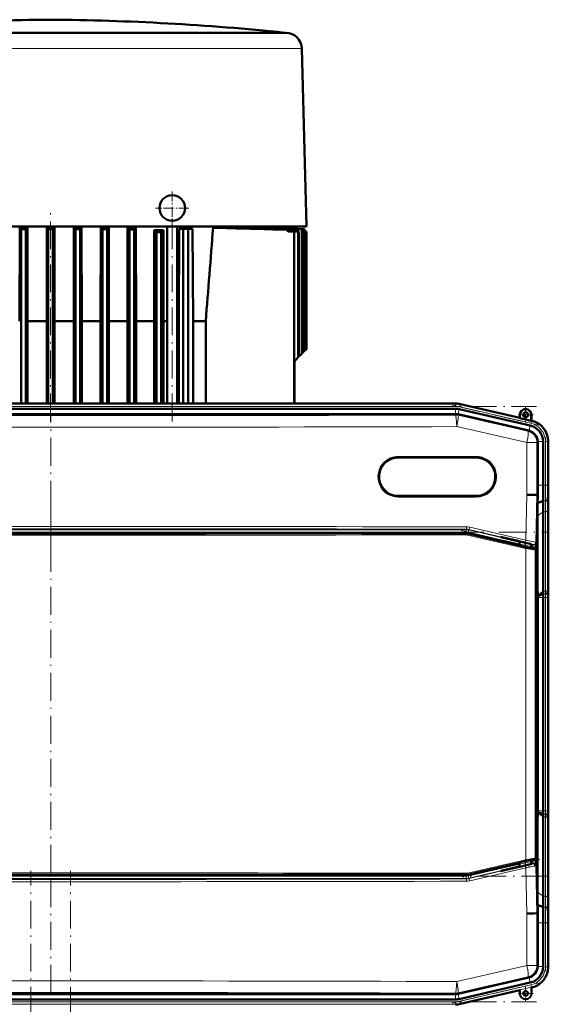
# Model space of a CAD drawing. Extents: x -1976 to 2357, y -1844 to 653.
# Tile 6 of 56: x -1468 to -1241, y 229 to 653. Entities that reach past the tile are written whole.
import ezdxf

# ---------------------------------------------------------------- set-up
doc = ezdxf.new("R2010")
doc.units = 0
doc.linetypes.add('DASHDOT', pattern=[18.5, 12, -3, 0.5, -3])

msp = doc.modelspace()

# ---------------------------------------------------------------- linework, layer by layer
at = {"color": 7, "lineweight": 18}
for p, q in [((-1354.19, 647.42), (-1543.82, 647.42)), ((-1353.98, 647.41), (-1354.44, 647.41)), ((-1542.5, 640.59), (-1467.04, 640.59)), ((-1443.33, 640.59), (-1367.88, 640.59)), ((-1367.88, 640.6), (-1348.58, 640.6)), ((-1348.58, 640.6), (-1347.44, 640.6)), ((-1352.69, 561.98), (-1352.3, 561.98)), ((-1350.74, 561.98), (-1350.43, 561.98)), ((-1349.16, 563.02), (-1349.08, 563.03)), ((-1348.92, 563.04), (-1348.92, 563.04)), ((-1629.12, 487.68), (-1281.06, 487.68)), ((-1281.06, 487.68), (-1281.06, 487.87)), ((-1281.06, 487.68), (-1281.06, 486.68)), ((-1279.02, 487.45), (-1279.24, 486.48)), ((-1279.02, 487.45), (-1278.98, 487.63)), ((-1279.02, 487.45), (-1248.39, 480.38)), ((-1629.12, 486.68), (-1281.06, 486.68)), ((-1281.13, 482.97), (-1281.08, 483.39)), ((-1281.06, 483.39), (-1281.06, 485.68)), ((-1279.96, 483.27), (-1280.01, 482.84)), ((-1279.98, 483.27), (-1279.47, 485.5)), ((-1279.24, 486.48), (-1248.62, 479.41)), ((-1253.33, 483.07), (-1253.4, 483.07)), ((-1248.47, 483.07), (-1248.4, 483.07)), ((-1248.39, 480.38), (-1248.62, 479.41)), ((-1248.39, 480.38), (-1248.21, 480.53)), ((-1249.91, 476), (-1249.58, 476.25)), ((-1249.41, 476.21), (-1248.9, 478.44)), ((-1250.33, 448.69), (-1250.33, 471.13)), ((-1246.03, 471.13), (-1250.33, 471.13)), ((-1245.71, 471.38), (-1246.03, 471.13)), ((-1246.03, 471.13), (-1246.03, 448.62)), ((-1245.71, 471.56), (-1243.42, 471.56)), ((-1242.42, 471.62), (-1242.42, 452.76)), ((-1242.42, 471.62), (-1241.42, 471.62)), ((-1241.24, 471.76), (-1241.42, 471.62)), ((-1241.42, 471.62), (-1241.42, 452.76)), ((-1272.15, 465.16), (-1305.66, 465.16)), ((-1245.71, 452.76), (-1243.42, 452.76)), ((-1243.42, 452.76), (-1242.42, 452.76)), ((-1241.42, 452.76), (-1242.42, 452.76)), ((-1241.42, 452.76), (-1241.24, 452.76)), ((-1305.66, 447.66), (-1272.15, 447.66)), ((-1250.85, 429.07), (-1250.33, 448.69)), ((-1246.03, 448.62), (-1246.57, 428.18)), ((-1242.38, 446.03), (-1243.38, 446.03)), ((-1243.42, 441.27), (-1245.81, 439.58)), ((-1242.42, 441.27), (-1243.42, 441.27)), ((-1242.42, 441.27), (-1242.42, 407.13)), ((-1241.42, 441.95), (-1241.42, 407.81)), ((-1633.72, 433.63), (-1276.45, 433.63)), ((-1276.45, 432.63), (-1633.72, 432.63)), ((-1277, 431.94), (-1276.98, 432.15)), ((-1276.45, 433.63), (-1276.43, 433.85)), ((-1276.45, 432.63), (-1276.45, 433.63)), ((-1275.55, 432.53), (-1275.33, 433.51)), ((-1253.53, 427.45), (-1275.55, 432.53)), ((-1275.31, 433.71), (-1275.33, 433.51)), ((-1275.33, 433.51), (-1253.53, 428.47)), ((-1251.21, 428.1), (-1275.31, 433.71)), ((-1274.96, 434.69), (-1250.85, 429.07)), ((-1250.8, 425.59), (-1275.93, 431.33)), ((-1275.85, 432.02), (-1275.87, 431.81)), ((-1275.87, 431.81), (-1250.76, 426.08)), ((-1246.57, 428.18), (-1246.44, 428.07)), ((-1250.8, 291.66), (-1250.8, 425.59)), ((-1248.54, 427.32), (-1247.67, 427.12)), ((-1247.89, 426.15), (-1248.54, 426.29)), ((-1247.89, 426.15), (-1247.67, 427.12)), ((-1247.67, 427.12), (-1247.79, 427.24)), ((-1246.89, 425.26), (-1246.83, 425.3)), ((-1246.45, 424.82), (-1246.5, 424.77)), ((-1246.5, 424.77), (-1246.5, 292.48)), ((-1243.42, 407.13), (-1245.72, 405.5)), ((-1242.42, 407.13), (-1243.42, 407.13)), ((-1241.26, 408.62), (-1241.21, 408.62)), ((-1243.42, 404.47), (-1245.71, 404.47)), ((-1242.43, 406.03), (-1243.43, 406.03)), ((-1242.42, 404.47), (-1243.42, 404.47)), ((-1242.42, 404.47), (-1241.42, 404.47)), ((-1242.42, 404.47), (-1242.42, 312.76)), ((-1241.24, 404.47), (-1241.42, 404.47)), ((-1241.42, 404.47), (-1241.42, 312.76)), ((-1243.42, 310.11), (-1245.72, 311.73)), ((-1243.42, 312.76), (-1245.71, 312.76)), ((-1242.43, 311.21), (-1243.43, 311.21)), ((-1242.42, 312.76), (-1243.42, 312.76)), ((-1242.42, 310.11), (-1243.42, 310.11)), ((-1242.42, 312.76), (-1241.42, 312.76)), ((-1242.42, 275.97), (-1242.42, 310.11)), ((-1241.24, 312.76), (-1241.42, 312.76)), ((-1241.42, 275.28), (-1241.42, 309.43)), ((-1241.21, 308.62), (-1241.26, 308.62)), ((-1246.5, 292.48), (-1246.45, 292.43)), ((-1275.93, 285.92), (-1250.8, 291.66)), ((-1250.76, 291.17), (-1275.87, 285.44)), ((-1275.55, 284.7), (-1253.53, 289.79)), ((-1253.53, 288.76), (-1275.33, 283.73)), ((-1275.31, 283.52), (-1251.21, 289.14)), ((-1250.85, 288.16), (-1274.96, 282.55)), ((-1250.33, 268.54), (-1250.85, 288.16)), ((-1248.54, 290.94), (-1247.89, 291.09)), ((-1247.67, 290.11), (-1248.54, 289.91)), ((-1247.89, 291.09), (-1247.67, 290.11)), ((-1247.79, 290), (-1247.67, 290.11)), ((-1246.83, 291.95), (-1246.89, 291.99)), ((-1246.44, 289.17), (-1246.57, 289.05)), ((-1246.57, 289.05), (-1246.03, 268.61)), ((-1633.72, 284.6), (-1276.45, 284.6)), ((-1276.98, 285.1), (-1277, 285.31)), ((-1276.45, 284.6), (-1276.45, 283.6)), ((-1275.85, 285.23), (-1275.87, 285.44)), ((-1275.55, 284.7), (-1275.33, 283.73)), ((-1276.45, 283.6), (-1633.72, 283.6)), ((-1276.45, 283.6), (-1276.43, 283.39)), ((-1275.31, 283.52), (-1275.33, 283.73)), ((-1243.42, 275.97), (-1245.81, 277.65)), ((-1242.42, 275.97), (-1243.42, 275.97)), ((-1242.38, 271.21), (-1243.38, 271.21)), ((-1250.33, 246.11), (-1250.33, 268.54)), ((-1246.03, 268.61), (-1246.03, 246.11)), ((-1245.71, 264.47), (-1243.42, 264.47)), ((-1243.42, 264.47), (-1242.42, 264.47)), ((-1241.42, 264.47), (-1242.42, 264.47)), ((-1242.42, 245.62), (-1242.42, 264.47)), ((-1241.42, 264.47), (-1241.24, 264.47)), ((-1241.42, 245.62), (-1241.42, 264.47)), ((-1250.33, 246.11), (-1246.03, 246.11)), ((-1245.71, 245.85), (-1246.03, 246.11)), ((-1245.71, 245.67), (-1243.42, 245.67)), ((-1241.42, 245.62), (-1242.42, 245.62)), ((-1241.42, 245.62), (-1241.24, 245.47)), ((-1279.24, 230.76), (-1248.62, 237.83)), ((-1249.91, 241.24), (-1249.58, 240.98)), ((-1249.41, 241.02), (-1248.9, 238.79)), ((-1248.62, 237.83), (-1248.39, 236.85)), ((-1281.13, 234.26), (-1281.08, 233.84)), ((-1281.06, 233.84), (-1281.06, 231.55)), ((-1279.96, 233.97), (-1280.01, 234.39)), ((-1279.98, 233.96), (-1279.47, 231.73)), ((-1279.02, 229.78), (-1248.39, 236.85)), ((-1248.21, 236.71), (-1248.39, 236.85)), ((-1629.12, 230.55), (-1281.06, 230.55)), ((-1629.12, 229.55), (-1281.06, 229.55)), ((-1281.06, 229.55), (-1281.06, 230.55)), ((-1281.06, 229.55), (-1281.06, 229.37)), ((-1279.02, 229.78), (-1279.24, 230.76)), ((-1279.02, 229.78), (-1278.98, 229.6))]:
    msp.add_line(p, q, dxfattribs=at)
at = {"color": 7, "lineweight": 50}
for p, q in [((-1543.6, 647.44), (-1455.19, 647.44)), ((-1529.91, 647.41), (-1466.74, 647.41)), ((-1455.19, 647.44), (-1354.44, 647.44)), ((-1443.63, 647.41), (-1372.83, 647.41)), ((-1372.83, 647.41), (-1367.56, 647.41)), ((-1367.56, 647.41), (-1354.44, 647.41)), ((-1354.44, 647.44), (-1354.19, 647.42)), ((-1354.19, 647.42), (-1353.98, 647.41)), ((-1347.19, 640.6), (-1345.19, 564.02)), ((-1455.19, 564.02), (-1509.89, 564.02)), ((-1468.54, 523.32), (-1468.45, 563.53)), ((-1468.45, 563.53), (-1465.18, 563.53)), ((-1468.45, 563.53), (-1467.81, 562.9)), ((-1465.18, 563.53), (-1465.81, 562.9)), ((-1465.1, 523.32), (-1465.18, 563.53)), ((-1456.89, 523.32), (-1456.8, 563.53)), ((-1456.8, 563.53), (-1453.57, 563.53)), ((-1456.8, 563.53), (-1456.19, 562.91)), ((-1400.48, 564.02), (-1455.19, 564.02)), ((-1453.57, 563.53), (-1454.19, 562.91)), ((-1453.49, 523.32), (-1453.57, 563.53)), ((-1445.27, 523.32), (-1445.19, 563.53)), ((-1445.19, 563.53), (-1441.92, 563.53)), ((-1445.19, 563.53), (-1444.56, 562.9)), ((-1441.92, 563.53), (-1442.56, 562.9)), ((-1441.84, 523.32), (-1441.92, 563.53)), ((-1433.7, 523.32), (-1433.62, 563.53)), ((-1433.62, 563.53), (-1430.23, 563.53)), ((-1433.62, 563.53), (-1432.94, 562.86)), ((-1430.23, 563.53), (-1430.94, 562.85)), ((-1430.15, 523.32), (-1430.23, 563.53)), ((-1422.17, 523.32), (-1422.08, 563.53)), ((-1422.08, 563.53), (-1418.5, 563.53)), ((-1422.08, 563.53), (-1421.9, 563.35)), ((-1418.41, 523.32), (-1418.5, 563.53)), ((-1405.06, 487.87), (-1405.06, 564.02)), ((-1400.71, 487.87), (-1400.71, 564.02)), ((-1379.82, 564.02), (-1400.48, 564.02)), ((-1381.82, 563.53), (-1385.32, 563.53)), ((-1366.46, 564.02), (-1379.82, 564.02)), ((-1376.63, 563.53), (-1376.64, 563.38)), ((-1376.63, 563.53), (-1374.36, 563.53)), ((-1370.48, 563.53), (-1370.49, 563.41)), ((-1369.02, 563.53), (-1370.48, 563.53)), ((-1357.87, 564.02), (-1366.46, 564.02)), ((-1366.31, 563.53), (-1366.32, 563.44)), ((-1366.31, 563.53), (-1365.43, 563.53)), ((-1345.95, 562.86), (-1365.43, 563.53)), ((-1363.83, 563.53), (-1363.84, 563.48)), ((-1363.83, 563.53), (-1363.42, 563.53)), ((-1349.16, 563.02), (-1363.83, 563.53)), ((-1349.08, 563.03), (-1363.42, 563.53)), ((-1362.89, 563.53), (-1362.89, 563.51)), ((-1362.89, 563.53), (-1362.88, 563.53)), ((-1348.92, 563.04), (-1362.89, 563.53)), ((-1362.88, 563.53), (-1362.85, 564.02)), ((-1362.88, 563.53), (-1348.92, 563.04)), ((-1351.06, 564.02), (-1357.87, 564.02)), ((-1345.19, 564.02), (-1351.06, 564.02)), ((-1465.81, 562.9), (-1467.81, 562.9)), ((-1467.81, 562.9), (-1467.81, 487.87)), ((-1465.81, 562.9), (-1465.81, 487.87)), ((-1456.19, 562.91), (-1454.19, 562.91)), ((-1456.19, 562.91), (-1456.19, 487.87)), ((-1454.19, 562.91), (-1454.19, 487.87)), ((-1444.56, 562.9), (-1442.56, 562.9)), ((-1444.56, 562.9), (-1444.56, 487.87)), ((-1442.56, 562.9), (-1442.56, 487.87)), ((-1432.94, 562.86), (-1430.94, 562.85)), ((-1432.94, 562.86), (-1432.94, 487.87)), ((-1430.94, 562.85), (-1430.94, 487.87)), ((-1421.9, 563.35), (-1421.31, 562.79)), ((-1419.31, 562.78), (-1421.31, 562.79)), ((-1421.31, 562.79), (-1421.31, 487.87)), ((-1419.01, 563.06), (-1419.31, 562.78)), ((-1419.31, 562.78), (-1419.31, 487.87)), ((-1410.68, 523.32), (-1410.6, 562.53)), ((-1410.6, 562.53), (-1409.16, 562.53)), ((-1407.69, 561.68), (-1409.69, 561.7)), ((-1409.69, 561.7), (-1409.69, 487.87)), ((-1409.16, 562.53), (-1406.71, 562.53)), ((-1407.69, 561.68), (-1407.69, 487.87)), ((-1406.9, 562.37), (-1406.71, 562.53)), ((-1406.61, 523.32), (-1406.71, 562.53)), ((-1399.86, 563.07), (-1400, 523.32)), ((-1399.86, 563.07), (-1398.24, 563.07)), ((-1398.24, 563.07), (-1398.24, 487.87)), ((-1395.99, 563.07), (-1398.24, 563.07)), ((-1394.12, 563.07), (-1395.99, 563.07)), ((-1395.99, 563.07), (-1395.99, 487.87)), ((-1393.95, 523.32), (-1394.12, 563.07)), ((-1353.23, 562.67), (-1353.62, 562.65)), ((-1352.69, 561.98), (-1350.49, 561.91)), ((-1352.3, 561.98), (-1350.49, 561.92)), ((-1351.7, 562.78), (-1351.39, 562.8)), ((-1348.68, 561.91), (-1350.74, 561.98)), ((-1350.49, 561.92), (-1350.49, 561.91)), ((-1350.49, 487.87), (-1350.49, 561.91)), ((-1348.39, 561.91), (-1350.43, 561.98)), ((-1348.68, 561.91), (-1348.68, 507.83)), ((-1348.68, 561.91), (-1348.39, 561.91)), ((-1348.39, 561.91), (-1348.39, 508.12)), ((-1346.96, 562.79), (-1347.17, 562.78)), ((-1347.17, 562.78), (-1347.17, 509.33)), ((-1346.96, 562.79), (-1346.96, 509.55)), ((-1345.95, 562.86), (-1346.09, 562.85)), ((-1346.09, 562.85), (-1346.09, 510.41)), ((-1345.95, 562.86), (-1345.95, 510.55)), ((-1345.19, 561.91), (-1345.95, 561.94)), ((-1345.95, 561.93), (-1345.43, 561.91)), ((-1345.95, 561.93), (-1345.36, 561.91)), ((-1345.43, 561.91), (-1345.43, 511.07)), ((-1345.36, 561.91), (-1345.43, 561.91)), ((-1345.36, 561.91), (-1345.36, 511.14)), ((-1345.19, 561.91), (-1345.19, 511.31)), ((-1345.19, 561.91), (-1345.19, 561.91)), ((-1345.19, 561.91), (-1345.19, 511.32)), ((-1456.89, 523.32), (-1465.1, 523.32)), ((-1465.1, 487.87), (-1465.1, 523.32)), ((-1456.89, 523.32), (-1456.89, 487.87)), ((-1445.27, 523.32), (-1453.49, 523.32)), ((-1453.49, 523.32), (-1453.49, 487.87)), ((-1445.27, 523.32), (-1445.27, 487.87)), ((-1433.7, 523.32), (-1441.84, 523.32)), ((-1441.84, 487.87), (-1441.84, 523.32)), ((-1433.7, 523.32), (-1433.7, 487.87)), ((-1422.17, 523.32), (-1430.15, 523.32)), ((-1430.15, 487.87), (-1430.15, 523.32)), ((-1422.17, 523.32), (-1422.17, 487.87)), ((-1410.68, 523.32), (-1418.41, 523.32)), ((-1418.41, 487.87), (-1418.41, 523.32)), ((-1410.68, 523.32), (-1410.68, 487.87)), ((-1405.06, 523.32), (-1406.61, 523.32)), ((-1406.61, 487.87), (-1406.61, 523.32)), ((-1400, 523.32), (-1400.71, 523.32)), ((-1400, 487.87), (-1400, 523.32)), ((-1388.51, 523.32), (-1393.95, 523.32)), ((-1393.95, 487.87), (-1393.95, 523.32)), ((-1388.51, 523.32), (-1388.51, 487.87)), ((-1347.17, 509.33), (-1348.39, 508.12)), ((-1347.17, 509.33), (-1346.96, 509.55)), ((-1346.09, 510.41), (-1346.96, 509.55)), ((-1346.09, 510.41), (-1345.95, 510.55)), ((-1345.43, 511.07), (-1345.95, 510.55)), ((-1345.43, 511.07), (-1345.36, 511.14)), ((-1345.19, 511.31), (-1345.36, 511.14)), ((-1345.19, 511.31), (-1345.19, 511.32)), ((-1350.25, 505.95), (-1350.25, 487.87)), ((-1348.68, 507.83), (-1349.61, 506.89)), ((-1348.68, 507.83), (-1348.39, 508.12)), ((-1281.06, 487.87), (-1629.12, 487.87)), ((-1296.05, 487.87), (-1608.85, 487.87)), ((-1296.05, 487.87), (-1281.06, 487.87)), ((-1278.98, 487.63), (-1253.4, 481.73)), ((-1278.98, 487.63), (-1253.4, 481.73)), ((-1629.09, 483.39), (-1281.08, 483.39)), ((-1296.05, 485.68), (-1608.85, 485.68)), ((-1296.05, 485.68), (-1281.06, 485.68)), ((-1281.08, 483.39), (-1281.06, 483.39)), ((-1249.58, 476.25), (-1279.96, 483.27)), ((-1279.47, 485.5), (-1248.9, 478.44)), ((-1253.4, 481.73), (-1253.4, 483.07)), ((-1253.33, 481.64), (-1253.33, 483.07)), ((-1248.47, 483.07), (-1248.47, 480.52)), ((-1248.4, 483.07), (-1248.4, 480.57)), ((-1253.33, 481.64), (-1253.4, 481.73)), ((-1253.33, 481.64), (-1248.47, 480.52)), ((-1248.47, 480.52), (-1248.4, 480.57)), ((-1248.4, 480.57), (-1248.21, 480.53)), ((-1245.71, 471.38), (-1245.71, 471.56)), ((-1245.71, 471.38), (-1245.71, 452.76)), ((-1243.42, 471.56), (-1243.42, 452.76)), ((-1241.24, 471.76), (-1241.24, 452.76)), ((-1241.24, 471.56), (-1241.24, 452.76)), ((-1305.71, 464.66), (-1272.21, 464.66)), ((-1272.21, 448.16), (-1305.71, 448.16)), ((-1246.38, 448.63), (-1246.03, 448.62)), ((-1245.7, 448.62), (-1246.03, 448.62)), ((-1243.38, 446.03), (-1245.76, 445.04)), ((-1241.21, 448.62), (-1241.38, 446.43)), ((-1241.24, 445.69), (-1241.24, 411.55)), ((-1241.24, 445.69), (-1241.24, 411.55)), ((-1243.42, 441.27), (-1243.42, 407.13)), ((-1245.81, 408.62), (-1245.81, 439.58)), ((-1276.98, 432.15), (-1633.19, 432.15)), ((-1275.85, 432.02), (-1253.53, 426.87)), ((-1254.29, 428.69), (-1261.54, 430.37)), ((-1261.15, 430.37), (-1261.54, 430.37)), ((-1261.15, 430.37), (-1254.29, 428.78)), ((-1254.29, 428.78), (-1252.87, 428.45)), ((-1254.29, 428.69), (-1254.29, 428.78)), ((-1253.53, 428.52), (-1254.29, 428.69)), ((-1253.53, 428.61), (-1253.53, 426.79)), ((-1252.87, 428.45), (-1252.17, 428.29)), ((-1252.17, 428.29), (-1252.02, 428.26)), ((-1252.02, 428.26), (-1251.04, 428.03)), ((-1248.54, 427.42), (-1248.54, 425.64)), ((-1248.54, 425.71), (-1248.43, 425.69)), ((-1248.43, 425.69), (-1247.85, 425.54)), ((-1247.85, 425.54), (-1246.83, 425.3)), ((-1246.46, 426.35), (-1246.5, 425.03)), ((-1246.45, 424.82), (-1246.45, 292.43)), ((-1246.45, 408.63), (-1245.81, 408.62)), ((-1245.72, 405.5), (-1245.81, 408.62)), ((-1241.26, 408.62), (-1241.43, 406.43)), ((-1245.71, 405.08), (-1245.72, 405.5)), ((-1243.43, 406.03), (-1245.71, 405.08)), ((-1245.71, 404.47), (-1245.71, 405.08)), ((-1245.71, 312.76), (-1245.71, 404.47)), ((-1243.42, 404.47), (-1243.42, 312.76)), ((-1241.24, 404.47), (-1241.24, 312.76)), ((-1241.24, 404.47), (-1241.24, 312.76)), ((-1245.72, 311.73), (-1245.81, 308.61)), ((-1245.71, 312.15), (-1245.72, 311.73)), ((-1245.71, 312.76), (-1245.71, 312.15)), ((-1243.43, 311.21), (-1245.71, 312.15)), ((-1243.42, 275.97), (-1243.42, 310.11)), ((-1241.26, 308.62), (-1241.43, 310.81)), ((-1246.45, 308.6), (-1245.81, 308.61)), ((-1245.81, 308.61), (-1245.81, 277.65)), ((-1241.24, 271.55), (-1241.24, 305.69)), ((-1241.24, 271.55), (-1241.24, 305.69)), ((-1253.53, 290.38), (-1275.85, 285.23)), ((-1254.29, 288.54), (-1261.54, 286.87)), ((-1261.15, 286.87), (-1254.29, 288.45)), ((-1254.29, 288.45), (-1252.87, 288.78)), ((-1253.53, 288.72), (-1254.29, 288.54)), ((-1254.29, 288.54), (-1254.29, 288.45)), ((-1253.53, 290.46), (-1253.53, 288.63)), ((-1252.87, 288.78), (-1252.17, 288.94)), ((-1252.17, 288.94), (-1252.02, 288.97)), ((-1252.02, 288.97), (-1251.04, 289.2)), ((-1248.54, 289.81), (-1248.54, 291.61)), ((-1248.43, 291.56), (-1248.54, 291.54)), ((-1247.85, 291.71), (-1248.43, 291.56)), ((-1246.83, 291.95), (-1247.85, 291.71)), ((-1246.46, 290.88), (-1246.5, 292.21)), ((-1633.19, 285.1), (-1276.98, 285.1)), ((-1261.15, 286.87), (-1261.54, 286.87)), ((-1243.38, 271.21), (-1245.76, 272.19)), ((-1245.76, 272.19), (-1245.73, 270.43)), ((-1246.03, 268.61), (-1246.38, 268.6)), ((-1245.7, 268.61), (-1246.03, 268.61)), ((-1245.73, 270.43), (-1245.7, 268.61)), ((-1241.21, 268.62), (-1241.38, 270.81)), ((-1245.71, 245.85), (-1245.71, 264.47)), ((-1243.42, 245.67), (-1243.42, 264.47)), ((-1241.24, 245.47), (-1241.24, 264.47)), ((-1241.24, 245.67), (-1241.24, 264.47)), ((-1245.71, 245.85), (-1245.71, 245.67)), ((-1249.58, 240.98), (-1279.96, 233.97)), ((-1279.47, 231.73), (-1248.9, 238.79)), ((-1629.09, 233.84), (-1281.08, 233.84)), ((-1281.08, 233.84), (-1281.06, 233.84)), ((-1278.98, 229.6), (-1253.4, 235.51)), ((-1253.4, 235.51), (-1253.4, 234.16)), ((-1248.4, 236.66), (-1248.21, 236.71)), ((-1248.4, 234.16), (-1248.4, 236.66)), ((-1296.05, 231.55), (-1608.85, 231.55)), ((-1296.05, 231.55), (-1281.06, 231.55))]:
    msp.add_line(p, q, dxfattribs=at)
at = {"color": 7, "linetype": 'DASHDOT', "lineweight": 18, "ltscale": 0.000860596}
msp.add_line((-1455.19, 647.44), (-1455.19, 647.4), dxfattribs=at)
at = {"color": 7, "linetype": 'DASHDOT', "lineweight": 18, "ltscale": 0.357501}
msp.add_line((-1402.89, 579.17), (-1402.89, 564.87), dxfattribs=at)
at = {"color": 7, "linetype": 'DASHDOT', "lineweight": 18, "ltscale": 0.357498}
msp.add_line((-1395.74, 572.02), (-1410.04, 572.02), dxfattribs=at)
at = {"color": 7, "linetype": 'DASHDOT', "lineweight": 18}
for p, q in [((-1455.19, 480.25), (-1455.19, 571.63)), ((-1402.89, 480.25), (-1402.89, 571.63)), ((-1282.56, 487.24), (-1245.3, 478.64)), ((-1663.92, 486.68), (-1246.25, 486.68)), ((-1455.09, 424.18), (-1455.09, 482.86)), ((-1242.42, 473.5), (-1242.42, 450.87)), ((-1455.08, 446), (-1455.08, 271.25)), ((-1669.45, 432.63), (-1240.73, 432.63)), ((-1278.58, 433.23), (-1244.87, 425.45)), ((-1242.42, 413.65), (-1242.42, 303.59)), ((-1455.09, 234.37), (-1455.09, 293.05)), ((-1244.87, 291.79), (-1278.58, 284)), ((-1240.73, 284.6), (-1669.45, 284.6)), ((-1463.69, -403.96), (-1463.69, 286.94)), ((-1446.69, -403.96), (-1446.69, 286.94)), ((-1242.42, 266.36), (-1242.42, 243.73)), ((-1282.56, 229.99), (-1245.3, 238.59)), ((-1663.92, 230.55), (-1246.25, 230.55))]:
    msp.add_line(p, q, dxfattribs=at)
at = {"color": 7, "linetype": 'DASHDOT', "lineweight": 18, "ltscale": 0.1625}
for p, q in [((-1247.65, 483.07), (-1254.15, 483.07)), ((-1250.9, 486.32), (-1250.9, 479.82)), ((-1250.9, 237.41), (-1250.9, 230.91)), ((-1247.65, 234.16), (-1254.15, 234.16))]:
    msp.add_line(p, q, dxfattribs=at)
at = {"color": 7, "linetype": 'DASHDOT', "lineweight": 18, "ltscale": 0.019627}
msp.add_line((-1251.04, 428.1), (-1251.04, 427.31), dxfattribs=at)
at = {"color": 7, "linetype": 'DASHDOT', "lineweight": 18, "ltscale": 0.08985}
msp.add_line((-1251.03, 428.91), (-1251.03, 425.31), dxfattribs=at)
at = {"color": 7, "linetype": 'DASHDOT', "lineweight": 18, "ltscale": 0.019614}
msp.add_line((-1251.04, 289.14), (-1251.04, 289.92), dxfattribs=at)
at = {"color": 7, "linetype": 'DASHDOT', "lineweight": 18, "ltscale": 0.089713}
msp.add_line((-1251.03, 291.92), (-1251.03, 288.33), dxfattribs=at)
at = {"color": 7, "lineweight": 18}
for points in [[(-1443.33, 640.59), (-1455.19, 640.6), (-1467.04, 640.59)], [(-1247.79, 427.24), (-1247.8, 427.24), (-1247.81, 427.25), (-1247.93, 427.29), (-1249.61, 427.71), (-1251.21, 428.1)], [(-1250.85, 429.07), (-1247.41, 428.39), (-1246.62, 428.2), (-1246.58, 428.19), (-1246.57, 428.18)], [(-1246.5, 424.77), (-1246.5, 424.77), (-1246.52, 424.77), (-1246.61, 424.78), (-1247.37, 424.91), (-1250.8, 425.59)], [(-1250.76, 426.08), (-1248.46, 425.56), (-1247.08, 425.28), (-1246.91, 425.26), (-1246.89, 425.26), (-1246.89, 425.26), (-1246.89, 425.26)], [(-1250.8, 291.66), (-1247.3, 292.35), (-1246.63, 292.47), (-1246.53, 292.48), (-1246.51, 292.48), (-1246.5, 292.48), (-1246.5, 292.48)], [(-1246.89, 291.99), (-1246.89, 291.99), (-1246.9, 291.99), (-1246.98, 291.98), (-1247.63, 291.86), (-1250.76, 291.17)], [(-1248.07, 289.91), (-1247.83, 289.98), (-1247.8, 289.99), (-1247.79, 290)], [(-1246.57, 289.05), (-1246.58, 289.04), (-1246.62, 289.03), (-1246.92, 288.96)]]:
    msp.add_lwpolyline(points, dxfattribs=at)
at = {"color": 7, "lineweight": 50}
for points in [[(-1251.04, 428.03), (-1249.58, 427.69), (-1248.62, 427.45), (-1248.45, 427.4), (-1248.43, 427.39), (-1248.43, 427.39)], [(-1253.53, 426.79), (-1253.52, 426.79), (-1253.52, 426.79), (-1253.49, 426.77), (-1253.13, 426.67), (-1250.12, 425.96), (-1248.58, 425.64), (-1248.54, 425.64), (-1248.54, 425.64), (-1248.54, 425.64)], [(-1248.43, 427.39), (-1248.43, 427.39), (-1248.44, 427.38), (-1248.44, 427.38), (-1248.54, 427.4)], [(-1250.48, 291.21), (-1252.63, 290.7), (-1253.43, 290.5), (-1253.52, 290.47), (-1253.52, 290.46), (-1253.53, 290.46)], [(-1251.04, 289.2), (-1249.58, 289.54), (-1248.62, 289.79), (-1248.45, 289.84), (-1248.43, 289.85), (-1248.43, 289.85)], [(-1248.54, 291.61), (-1248.54, 291.61), (-1248.54, 291.61), (-1248.55, 291.61), (-1248.65, 291.6), (-1249.5, 291.43), (-1250.48, 291.21)], [(-1248.43, 289.85), (-1248.43, 289.85), (-1248.44, 289.85), (-1248.44, 289.85), (-1248.54, 289.84)]]:
    msp.add_lwpolyline(points, dxfattribs=at)
for centre, radius in [((-1250.9, 483.07), 1.07), ((-1250.9, 483.07), 1), ((-1250.9, 234.16), 1)]:
    msp.add_circle(centre, radius, dxfattribs=at)
for centre, radius, start, end in [((-1447.01, -402.81), 1055.88, 90.44367, 95.92084), ((-1463.36, -402.81), 1055.88, 84.07916, 89.55633), ((-1354.19, 640.41), 7, 1.4998, 88.3029), ((-1402.89, 572.02), 5.5, 360, 180), ((-1402.89, 572.02), 5.5, 180.0782, 360), ((-1382.79, 524.06), 53.22, 132.1348, 132.8837), ((-23766.07, 2315.4), 22449.21, 355.421294, 355.52425), ((-1596.6, -7590.36), 8156.63, 88.292988, 88.515755), ((-1702.58, -10622.65), 11190.78, 88.211067, 88.35752), ((-1719.79, -11184.37), 11752.91, 88.205288, 88.326852), ((-1922.9, -16992.64), 17564.74, 88.135409, 88.21039), ((-1991.43, -19065.84), 19639.19, 88.120102, 88.188131), ((-2490.97, -33357.89), 33939.97, 88.068364, 88.105622), ((-2638.12, -37605.14), 38189.85, 88.061212, 88.091566), ((-1447.15, 521.7), 54.8, 46.8762, 48.165), ((-1382.75, 534.04), 37.23, 130.4367, 132.0535), ((-1352.67, 563), 1.02, 200.4504, 268.4196), ((-1352.27, 562.99), 1.01, 198.2985, 268.1572), ((-1350.72, 562.99), 1.01, 192.5159, 268.3611), ((-1350.4, 562.99), 1, 190.8374, 268.0903), ((-1349.2, 562.02), 1, 69.2647, 88.0243), ((-1349.12, 562.03), 0.999, 67.7595, 88.0024), ((-1348.95, 562.04), 1, 65.0208, 88.0005), ((-1348.95, 562.04), 1, 64.9877, 87.9994), ((-1347.49, 504.77), 3, 134.9999, 180), ((-1281.06, 478.62), 9.25, 77.0008, 89.9996), ((-1281.06, 478.62), 9.25, 77.0007, 89.9996), ((-1281.06, 478.62), 7.06, 77.0006, 89.9996), ((-1250.9, 483.07), 2.5, 0, 180), ((-1250.9, 483.07), 2.43, 360, 180), ((-1250.48, 471.56), 9.25, 359.9943, 77.0057), ((-1250.23, 471.76), 8.99, 359.9916, 77.0084), ((-1250.71, 471.38), 5.01, 2.1031, 74.9072), ((-1250.48, 471.56), 7.06, 359.9966, 77.0032), ((-1305.71, 456.41), 8.25, 134.9699, 270), ((-1305.71, 456.41), 8.25, 90, 134.9612), ((-1272.21, 456.41), 8.25, 314.9294, 90), ((-1272.21, 456.41), 8.25, 270, 314.9153), ((-553.22, 452.74), 692.49, 179.99805, 180.34055), ((-673.18, 452.62), 570.24, 179.9861, 180.6624), ((-893.65, 452.67), 347.59, 179.9856, 180.6685), ((-1265.83, -758.11), 1206.9, 89.07649, 89.26402), ((-854.35, 439.12), 391.46, 179.1331, 179.9319), ((-634.93, 435.78), 610.9, 178.79561, 179.13148), ((-903.64, 440.86), 339.78, 179.1293, 179.9319), ((-1034.01, 445.44), 207.22, 179.1215, 179.9313), ((-1306.96, 427.88), 60.52, 358.5511, 0.1764), ((-1246.95, 424.82), 0.5, 359.998, 77.002), ((-1453.65, 411.79), 212.42, 359.1437, 359.9337), ((-1033.88, 411.8), 207.36, 180.0695, 180.8788), ((-1323.24, 407.22), 79.82, 359.1476, 359.9359), ((-1598.95, 404.55), 357.71, 359.9872, 0.6507), ((-894.16, 404.56), 347.08, 179.3309, 180.0147), ((-1378.21, 404.5), 134.79, 359.9876, 0.6479), ((-1378.21, 312.73), 134.79, 359.3521, 0.0124), ((-1323.24, 310.02), 79.82, 0.0641, 0.8524), ((-1598.95, 312.68), 357.71, 359.3493, 0.0128), ((-894.16, 312.67), 347.08, 179.9853, 180.6691), ((-1453.65, 305.44), 212.42, 0.0663, 0.8563), ((-1033.88, 305.44), 207.36, 179.1212, 179.9305), ((-1246.95, 292.43), 0.5, 282.998, 0.002), ((-1306.96, 289.36), 60.52, 359.8196, 1.4448), ((-854.35, 278.12), 391.46, 180.0681, 180.8669), ((-903.64, 276.37), 339.78, 180.0681, 180.8707), ((-673.18, 264.61), 570.24, 179.3376, 180.0139), ((-1034.01, 271.79), 207.22, 180.0687, 180.8785), ((-1265.82, 1474.22), 1205.77, 270.73585, 270.92354), ((-553.22, 264.5), 692.49, 179.65945, 180.00195), ((-893.65, 264.56), 347.59, 179.3315, 180.0144), ((-1250.71, 245.86), 5, 285.1029, 357.9073), ((-1250.48, 245.67), 7.06, 282.9968, 0.0034), ((-1250.23, 245.47), 8.99, 282.9916, 0.0084), ((-1250.9, 234.16), 2.5, 180, 360), ((-1281.06, 238.62), 7.06, 270.0004, 282.9994), ((-1281.06, 238.62), 9.25, 270.0004, 282.9992), ((-1281.06, 238.62), 9.25, 270.0004, 282.9993)]:
    msp.add_arc(centre, radius, start, end, dxfattribs=at)
at = {"color": 7, "lineweight": 18}
for centre, radius, start, end in [((-1455.19, -18588.96), 19236.37, 89.965585, 90.03442), ((-1347.44, 645.84), 5.24, 269.9866, 272.7471), ((-1281.06, 478.62), 9.06, 77.0008, 89.9996), ((-1455.09, 56132.01), 55649.31, 269.820896, 270.179106), ((-1281.06, 478.62), 8.06, 77.0006, 89.9996), ((11416.05, 56253.5), 57197.52, 257.175313, 257.206234), ((-1250.41, 471.62), 7.99, 359.9916, 77.0084), ((-1250.42, 471.62), 8.99, 359.9997, 77.0003), ((-1455.09, 56507.27), 56029.56, 269.821504, 270.178498), ((11454.58, 56611.57), 57560.09, 257.2175922, 257.2484236), ((-1305.67, 456.41), 8.75, 134.9606, 270.0213), ((-1305.66, 456.4), 8.75, 89.9957, 134.9539), ((-1272.15, 456.41), 8.75, 314.9196, 90.0213), ((-1272.15, 456.41), 8.75, 269.9957, 314.9129), ((-673.31, 452.62), 569.11, 179.986, 180.6637), ((-707.44, 452.63), 533.98, 179.9859, 180.6653), ((-903.28, 440.86), 339.14, 179.1277, 179.9318), ((-923.17, 441.57), 318.25, 179.1257, 179.9316), ((-1455.09, -83377.54), 83812.57, 89.8777831, 90.1222151), ((-1455.09, -83264), 83698.04, 89.8777011, 90.122297), ((-1276.45, 428.63), 5, 77.0066, 89.9934), ((-1276.45, 428.63), 4, 77.0047, 89.9953), ((-1276.44, 428.85), 5, 76.8528, 89.8509), ((-1276.32, 428.85), 5.99, 76.8712, 89.8909), ((-1455.08, 84217.2), 83785.95, 269.8781811, 270.1218207), ((-1455.08, 84160.3), 83728.55, 269.8781333, 270.1218617), ((-1276.99, 426.94), 5, 77.1098, 90.1116), ((-1276.93, 426.95), 4.49, 77.1108, 90.1395), ((-1247.44, 428.09), 0.999, 256.9181, 358.54), ((-1247.44, 428.09), 2, 256.9951, 299.3366), ((-1247, 424.77), 0.5, 0.0159, 76.9841), ((-1322.86, 407.22), 80.44, 359.1546, 359.9369), ((-1342.69, 407.92), 101.27, 359.1557, 359.937), ((-1378.59, 404.5), 136.17, 359.9884, 0.642), ((-1412.89, 404.51), 171.47, 359.9884, 0.6411), ((-1378.59, 312.73), 136.17, 359.358, 0.0116), ((-1322.86, 310.02), 80.44, 0.0631, 0.8454), ((-1412.89, 312.72), 171.47, 359.3589, 0.0116), ((-1342.69, 309.31), 101.27, 0.063, 0.8443), ((-1247, 292.48), 0.5, 283.0159, 359.9841), ((-1297.31, 486.82), 202.98, 283.1255, 283.506), ((-1307.78, 585.02), 302.27, 280.857, 281.1749), ((-1276.87, 401.97), 115.71, 283.48, 284.0366), ((-1268.05, 385.76), 99.08, 280.9623, 282.3111), ((-1257.24, 323.74), 35.05, 283.9245, 285.1673), ((-1247.44, 289.14), 2, 60.6635, 103.005), ((-1247.44, 289.14), 0.999, 1.46, 103.0819), ((-1455.08, -83499.95), 83785.95, 89.8781793, 90.1218189), ((-1455.08, -83443.05), 83728.55, 89.8781383, 90.1218667), ((-1276.99, 290.31), 5, 269.8884, 282.8902), ((-1276.93, 290.3), 4.49, 269.8605, 282.8892), ((-1276.45, 288.6), 4, 270.0047, 282.9953), ((-1455.09, 84094.77), 83812.57, 269.8777849, 270.1222169), ((-1455.09, 83981.23), 83698.04, 269.877703, 270.1222989), ((-1276.44, 288.39), 5, 270.1491, 283.1472), ((-1276.32, 288.38), 5.99, 270.1091, 283.1288), ((-903.28, 276.37), 339.14, 180.0682, 180.8723), ((-673.31, 264.61), 569.11, 179.3363, 180.014), ((-923.17, 275.66), 318.25, 180.0684, 180.8743), ((-707.44, 264.61), 533.98, 179.3347, 180.0141), ((11454.58, -55894.33), 57560.09, 102.7515764, 102.7824078), ((-1250.41, 245.62), 7.99, 282.9916, 0.0084), ((-1250.42, 245.62), 8.99, 282.9997, 0.0003), ((-1455.09, -55790.03), 56029.56, 89.821502, 90.178496), ((11416.05, -55536.26), 57197.52, 102.793766, 102.824687), ((-1455.09, -55414.78), 55649.31, 89.820894, 90.179104), ((-1281.06, 238.62), 8.06, 270.0004, 282.9994), ((-1281.06, 238.62), 9.06, 270.0004, 282.9992)]:
    msp.add_arc(centre, radius, start, end, dxfattribs=at)
for centre, major_axis, ratio, start_param, end_param in [((-1281.13, 477.97), (4.97, -0.57), 0.999653, 1.457389, 1.684204), ((-1281.13, 477.97), (0.02, -5), 0.119003, 1.570423, 3.115225), ((-1281.13, 477.97), (-1.11, -4.88), 0.116076, 1.597214, 3.115235), ((-1251.03, 471.13), (-1.11, -4.88), 0.136195, 1.601714, 3.115166), ((-1251.03, 471.13), (3.11, -3.91), 0.999441, 0.899117, 2.242476), ((-1311.9, 462.6), (0.353, -0.354), 0.069254, 0.000014, 1.501741), ((-1305.71, 465.16), (0, -0.5), 0.101872, 0, 1.570796), ((-1272.21, 465.16), (0, 0.5), 0.124719, 3.141593, 4.712389), ((-1266.03, 450.21), (0.353, -0.354), 0.091666, 1.479613, 3.141593), ((-1305.71, 447.66), (0, 0.5), 0.101872, 4.712389, 6.283185), ((-1272.21, 447.66), (0, -0.5), 0.124719, 1.570796, 3.141593), ((-1242.42, 441.98), (-1, 0), 0.707107, 1.570796, 3.106686), ((-1276.43, 434.85), (0, -1), 0.121885, 0.017584, 1.571058), ((-1275.08, 434.69), (-0.227, -0.974), 0.119647, 0.01758, 1.598677), ((-1277, 431.44), (0.001, -0.5), 0.121453, 1.570537, 3.124009), ((-1275.99, 431.33), (-0.111, -0.487), 0.119115, 1.598027, 3.124014), ((-1250.99, 429.07), (-0.227, -0.974), 0.135666, 0.017616, 1.602449), ((-1247.57, 428.21), (0.682, 0.732), 0.99939, 3.664878, 5.435811), ((-1250.87, 425.59), (-0.111, -0.487), 0.135841, 1.601805, 3.123976), ((-1242.42, 407.83), (-1, 0), 0.707107, 1.570796, 3.106686), ((-1242.42, 309.4), (-1, 0), 0.707107, 3.176499, 4.712389), ((-1250.99, 288.16), (0.227, -0.974), 0.135666, 1.539144, 3.123976), ((-1250.87, 291.66), (0.111, -0.487), 0.135841, 0.017617, 1.539787), ((-1249.68, 288.48), (0.234, -0.972), 0.460439, 1.469807, 3.121928), ((-1247.85, 288.93), (0.266, -0.964), 0.924796, 1.34401, 3.095701), ((-1247.57, 289.02), (-0.682, 0.732), 0.99939, 3.988967, 5.7599), ((-1277, 285.81), (-0.001, -0.5), 0.121453, 0.017583, 1.571056), ((-1275.99, 285.92), (0.111, -0.487), 0.119115, 0.017578, 1.543566), ((-1276.45, 288.6), (4.97, 0.57), 0.999846, 4.59896, 4.825818), ((-1276.43, 282.39), (0, -1), 0.121885, 1.570535, 3.124008), ((-1275.08, 282.55), (0.227, -0.974), 0.119647, 1.542916, 3.124013), ((-1242.42, 275.26), (-1, 0), 0.707107, 3.176499, 4.712389), ((-1251.03, 246.11), (1.11, -4.88), 0.136195, 0.026426, 1.539879), ((-1251.03, 246.11), (-3.11, -3.91), 0.999441, 0.899117, 2.242476), ((-1281.13, 239.26), (-0.02, -5), 0.119003, 0.026367, 1.57117), ((-1281.13, 239.26), (1.11, -4.88), 0.116076, 0.026358, 1.544378), ((-1281.13, 239.26), (-4.97, -0.57), 0.999653, 1.457389, 1.684204)]:
    msp.add_ellipse(centre, major_axis=major_axis, ratio=ratio, start_param=start_param, end_param=end_param, dxfattribs=at)
at = {"color": 7, "lineweight": 50}
for centre, major_axis, ratio, start_param, end_param in [((-1281.08, 478.4), (4.97, -0.57), 0.999653, 1.457389, 1.679108), ((-1250.71, 471.38), (-3.11, 3.91), 0.999441, 5.34848, 5.384068), ((-1242.38, 446.44), (1, 0), 0.414186, 4.715241, 6.251123), ((-1276.98, 427.15), (4.97, -0.57), 0.999846, 1.457367, 1.684225), ((-1242.43, 406.44), (1, 0), 0.414343, 4.715179, 6.251104), ((-1242.43, 310.79), (1, 0), 0.414215, 0.032067, 1.567956), ((-1276.98, 290.1), (4.97, 0.57), 0.999846, 4.59896, 4.825818), ((-1242.38, 270.79), (1, 0), 0.414215, 0.032067, 1.567956), ((-1250.71, 245.85), (-3.11, -3.91), 0.999441, 0.899117, 0.934706), ((-1281.08, 238.84), (4.97, 0.57), 0.999653, 4.604077, 4.825796)]:
    msp.add_ellipse(centre, major_axis=major_axis, ratio=ratio, start_param=start_param, end_param=end_param, dxfattribs=at)

doc.saveas('drawing.dxf')
